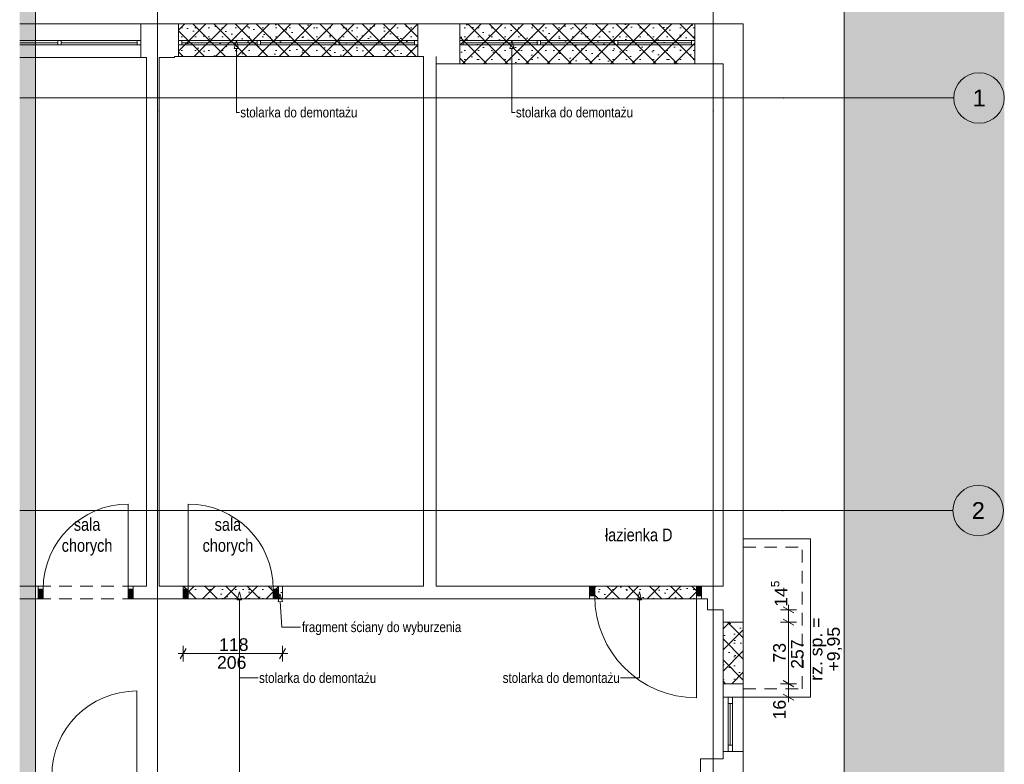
# Paper-space layout 'A-21 ROZBIÓRKI - PIĘTRO 3' of a CAD drawing. Header units: millimetres. Extents: x 0 to 540, y 0 to 297.
# Tile 5 of 7: x 305 to 422, y 109 to 197. Entities that reach past the tile are written whole.
import ezdxf
from ezdxf.xclip import XClip

# ---------------------------------------------------------------- set-up
doc = ezdxf.new("R2010")
doc.units = ezdxf.units.MM
doc.header["$MEASUREMENT"] = 0
doc.header["$XCLIPFRAME"] = 0
for name, pattern in [('ACAD_ISO03W100', [300, 120, -180]), ('DASHDOTX2', [1000, 500, -250, 0, -250]), ('Przer. długie kreski', [2.5, 1.5, -1]), ('PRZERYWANA_DU_A', [550, 350.0000000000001, -199.9999999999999])]:
    doc.linetypes.add(name, pattern=pattern)
for name, color, linetype, lineweight in [('0_Nr_pióra__2', 8, 'Continuous', 13), ('A_wymiary_Nr_pióra__1', 7, 'Continuous', 20), ('A_wymiary_Nr_pióra__2', 8, 'Continuous', 13), ('A_ściany_Nr_pióra__1', 7, 'Continuous', 20), ('Drzwi Archicad_Nr_pióra__1', 7, 'Continuous', 20)]:
    doc.layers.add(name, color=color, linetype=linetype, lineweight=lineweight)
for name, color, linetype, lineweight, true_color in [('A_opis_Nr_pióra__255', 7, 'Continuous', 15, 0x242424), ('A_opis_Nr_pióra__8', 7, 'Continuous', 13, 0x4c4c4c), ('A_osie_Nr_pióra__16', 7, 'Continuous', 5, 0x0f0f0f), ('A_osie_Nr_pióra__76', 7, 'Continuous', 5, 0x2d2d2d), ('A_pomocnicze_Nr_pióra__4', 7, 'Continuous', 18, 0x4b4b4b), ('A_rozbiórki_Nr_pióra__10', 7, 'Continuous', 13, 0x4b4b4b), ('A_ściany_Nr_pióra__10', 7, 'Continuous', 13, 0x4b4b4b), ('A_ściany_Nr_pióra__19', 7, 'Continuous', 5, 0x191919), ('A_ściany_Nr_pióra__20', 252, 'Continuous', 5, 0x696969), ('Okna Archicada_Nr_pióra__19', 7, 'Continuous', 5, 0x191919)]:
    doc.layers.add(name, color=color, linetype=linetype, lineweight=lineweight, true_color=true_color)
for name, color, linetype in [('A_podrys', 7, 'Continuous'), ('A_rozbiórki', 7, 'Continuous'), ('Drzwi Archicad', 7, 'Continuous')]:
    doc.layers.add(name, color=color, linetype=linetype)
doc.styles.add('STYL_AUTOMATYCZNY_1', font='arial.ttf')
doc.styles.add('STYL_AUTOMATYCZNY_2', font='ARIALN.TTF')
doc.styles.add('STYL_AUTOMATYCZNY_4', font='arial.ttf')
pattern_1 = [(45, (-1718.288637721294, -341.8857852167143), (-1.257235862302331, 1.257235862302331), []), (135, (-1718.288637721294, -341.8857852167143), (1.257235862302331, 1.257235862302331), []), (90, (-1719.545873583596, -340.628549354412), (-1.600200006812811, 0), [0, -1.066800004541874, 0, -1.600200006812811]), (155, (-1718.288637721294, -339.3713134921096), (0.6762737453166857, 1.450273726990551), [0, -0.7823200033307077, 0, -1.351280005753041])]

# ---------------------------------------------------------------- blocks, each defined once
blk = doc.blocks.new('Rysunek_2_2', base_point=(-1718.288637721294, -341.8857852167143))
at = {"linetype": 'Continuous', "lineweight": 0, "true_color": 0x484848}
h = blk.add_hatch(color=251, dxfattribs=at)
h.paths.add_polyline_path([(421.5764751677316, 245.9990485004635), (304.6384733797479, 245.9990485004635), (304.6384733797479, 37.18904788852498), (421.5764751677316, 37.18904788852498)])
h.paths.add_polyline_path([(306.5112632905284, 42.18905180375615), (306.5112632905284, 200.999048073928), (402.5764707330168, 200.999048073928), (402.5764707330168, 42.18905180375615)], flags=0)
at = {"layer": 'A_rozbiórki', "linetype": 'Continuous', "lineweight": 0, "true_color": 0x4b4b4b}
h = blk.add_hatch(dxfattribs=at)
h.set_pattern_fill('facing_tile_0002', color=251, style=0, pattern_type=2)
h.set_pattern_definition(pattern_1)
h.paths.add_polyline_path([(323.508471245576, 196.9990488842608), (323.508471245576, 193.0990488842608), (351.9284712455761, 193.0990488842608), (351.9284712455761, 196.9990488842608)])
h = blk.add_hatch(dxfattribs=at)
h.set_pattern_fill('facing_tile_0002', color=251, style=0, pattern_type=2)
h.set_pattern_definition(pattern_1)
h.paths.add_polyline_path([(356.9264712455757, 196.9990488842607), (356.9264712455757, 192.2490488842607), (384.826471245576, 192.2490488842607), (384.826471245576, 196.9990488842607)])
h = blk.add_hatch(dxfattribs=at)
h.set_pattern_fill('facing_tile_0002', color=251, style=0, pattern_type=2)
h.set_pattern_definition(pattern_1)
h.paths.add_polyline_path([(335.8564712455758, 130.1990488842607), (324.0564712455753, 130.1990488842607), (324.0564712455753, 128.6990488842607), (335.8564712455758, 128.6990488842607)])
h = blk.add_hatch(dxfattribs=at)
h.set_pattern_fill('facing_tile_0002', color=251, style=0, pattern_type=2)
h.set_pattern_definition(pattern_1)
h.paths.add_polyline_path([(385.6264712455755, 130.1990488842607), (372.3264712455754, 130.1990488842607), (372.3264712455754, 128.6990488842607), (385.6264712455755, 128.6990488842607)])
h = blk.add_hatch(dxfattribs=at)
h.set_pattern_fill('facing_tile_0002', color=251, style=0, pattern_type=2)
h.set_pattern_definition(pattern_1)
h.paths.add_polyline_path([(390.5764712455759, 125.9290481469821), (388.1764712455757, 125.9290481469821), (388.1764712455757, 118.6290481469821), (390.5764712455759, 118.6290481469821)])
at = {"layer": 'Drzwi Archicad', "linetype": 'Continuous', "lineweight": 0, "true_color": 0xfdfdfd}
for points in [[(306.830661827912, 128.6990488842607), (307.4306618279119, 128.6990488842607), (307.4306618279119, 129.8490488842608), (306.830661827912, 129.8490488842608)], [(318.1306618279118, 129.8490488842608), (317.5306618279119, 129.8490488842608), (317.5306618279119, 128.6990488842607), (318.1306618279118, 128.6990488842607)], [(324.0564712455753, 129.8490488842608), (324.0564712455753, 128.6990488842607), (324.6564712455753, 128.6990488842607), (324.6564712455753, 129.8490488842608)], [(335.3564712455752, 128.6990488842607), (335.3564712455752, 129.8490488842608), (334.7564712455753, 129.8490488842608), (334.7564712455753, 128.6990488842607)], [(372.3264712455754, 130.1990488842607), (372.3264712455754, 129.0490488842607), (372.9264712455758, 129.0490488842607), (372.9264712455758, 130.1990488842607)], [(385.6264712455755, 129.0490488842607), (385.6264712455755, 130.1990488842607), (385.0264712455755, 130.1990488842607), (385.0264712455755, 129.0490488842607)]]:
    blk.add_hatch(color=7, dxfattribs=at).paths.add_polyline_path(points)
at = {"layer": '0_Nr_pióra__2', "color": 8, "linetype": 'PRZERYWANA_DU_A', "lineweight": 13, "flags": 128}
blk.add_lwpolyline([(402.5764712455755, 42.18904888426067), (402.5764712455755, 200.9990488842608), (306.5112610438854, 200.9990488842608), (306.5112610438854, 42.18904888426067)], close=True, dxfattribs=at)
at = {"layer": 'A_opis_Nr_pióra__255', "color": 250, "linetype": 'Continuous', "lineweight": 15, "true_color": 0x242424}
for p, q in [((330.3694261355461, 194.9990496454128), (330.1194252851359, 194.0660371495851)), ((330.3694261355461, 194.9990496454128), (330.6194269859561, 194.0660371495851)), ((363.1067772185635, 194.9990496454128), (362.8567763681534, 194.0660371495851)), ((363.1067772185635, 194.9990496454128), (363.3567749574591, 194.0660371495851)), ((330.6194269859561, 194.0660371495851), (330.1194252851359, 194.0660371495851)), ((330.3694261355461, 194.0660371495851), (330.3694261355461, 186.4747664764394)), ((363.3567749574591, 194.0660371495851), (362.8567763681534, 194.0660371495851)), ((363.1067772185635, 194.0660371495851), (363.1067772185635, 186.4747664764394)), ((330.3694261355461, 186.4747664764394), (330.7366812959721, 186.4747664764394)), ((363.1067772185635, 186.4747664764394), (363.4740323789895, 186.4747664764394)), ((330.7318148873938, 129.5383337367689), (330.4818171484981, 128.6053212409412)), ((330.7318148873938, 129.5383337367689), (330.9818157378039, 128.6053212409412)), ((335.5335226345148, 129.3009469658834), (335.3356334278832, 128.3555070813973)), ((335.5335226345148, 129.3009469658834), (335.8348665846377, 128.3832306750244)), ((378.2467872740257, 129.5383337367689), (377.9967864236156, 128.6053212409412)), ((378.2467872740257, 129.5383337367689), (378.4967881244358, 128.6053212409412)), ((330.9818157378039, 128.6053212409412), (330.4818171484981, 128.6053212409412)), ((330.7318148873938, 128.6053212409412), (330.7318148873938, 119.3135892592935)), ((335.8348665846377, 128.3832306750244), (335.3356334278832, 128.3555070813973)), ((335.5852515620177, 128.3693688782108), (335.7536156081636, 125.3371793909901)), ((378.4967881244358, 128.6053212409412), (377.9967864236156, 128.6053212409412)), ((378.2467872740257, 128.6053212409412), (378.2467872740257, 119.3135892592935)), ((335.7536156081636, 125.3371793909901), (337.9942327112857, 125.3371793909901)), ((330.7318148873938, 119.3135892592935), (332.9724319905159, 119.3135892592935)), ((330.7318148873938, 103.9511619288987), (330.7318148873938, 119.3135892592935)), ((330.7318148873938, 119.3135892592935), (332.9724319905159, 119.3135892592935)), ((378.2467872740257, 119.3135892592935), (376.0061701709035, 119.3135892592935))]:
    blk.add_line(p, q, dxfattribs=at)
at = {"layer": 'A_osie_Nr_pióra__16', "color": 250, "linetype": 'DASHDOTX2', "lineweight": 5, "true_color": 0x0f0f0f}
for p, q in [((321.0084712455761, 186.6470252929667), (321.0084722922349, 206.8981062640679)), ((387.0084712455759, 186.6470252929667), (387.0084727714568, 206.8981062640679)), ((395.325392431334, 188.1890502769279), (304.6384691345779, 188.1890502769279)), ((395.3253907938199, 188.1890488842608), (415.5764722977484, 188.1890491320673)), ((321.0084701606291, 186.6470234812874), (321.0084701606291, 37.18904952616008)), ((387.0084698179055, 186.6470234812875), (387.0084698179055, 37.18904952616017)), ((395.2241817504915, 139.1890476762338), (304.6384691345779, 139.1890476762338)), ((395.2241835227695, 139.1890488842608), (415.4752640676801, 139.1890473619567))]:
    blk.add_line(p, q, dxfattribs=at)
for p in [(395.3253907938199, 188.1890488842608), (395.3253907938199, 188.1890488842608), (321.0084712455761, 186.6470252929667), (321.0084712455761, 186.6470252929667), (387.0084712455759, 186.6470252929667), (387.0084712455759, 186.6470252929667), (395.2241835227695, 139.1890488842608), (395.2241835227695, 139.1890488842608)]:
    blk.add_point(p, dxfattribs=at)
at = {"layer": 'A_osie_Nr_pióra__76', "color": 250, "linetype": 'Continuous', "lineweight": 5, "true_color": 0x2d2d2d}
for centre in [(418.5764712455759, 188.1890488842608), (418.4752639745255, 139.1890488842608)]:
    blk.add_circle(centre, 3, dxfattribs=at)
at = {"layer": 'A_rozbiórki_Nr_pióra__10', "color": 251, "linetype": 'ACAD_ISO03W100', "lineweight": 13, "true_color": 0x4b4b4b, "flags": 128}
for points in [[(323.508471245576, 196.9990488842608), (351.9284712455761, 196.9990488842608), (351.9284712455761, 193.0990488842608), (323.508471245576, 193.0990488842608)], [(356.9264712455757, 196.9990488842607), (384.826471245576, 196.9990488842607), (384.826471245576, 192.2490488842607), (356.9264712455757, 192.2490488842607)], [(335.8564712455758, 130.1990488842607), (324.0564712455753, 130.1990488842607), (324.0564712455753, 128.6990488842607), (335.8564712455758, 128.6990488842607)], [(385.6264712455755, 130.1990488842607), (372.3264712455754, 130.1990488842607), (372.3264712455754, 128.6990488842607), (385.6264712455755, 128.6990488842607)], [(390.5764712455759, 125.9290481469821), (388.1764712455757, 125.9290481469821), (388.1764712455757, 118.6290481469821), (390.5764712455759, 118.6290481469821)]]:
    blk.add_lwpolyline(points, close=True, dxfattribs=at)
at = {"layer": 'A_wymiary_Nr_pióra__1', "color": 7, "linetype": 'Continuous', "lineweight": 20}
for p, q in [((396.5678416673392, 127.0382038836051), (395.3178436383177, 127.7598916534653)), ((395.3178436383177, 126.2898908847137), (396.5678416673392, 125.5682031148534)), ((324.4173137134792, 122.8240496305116), (323.6956259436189, 121.5740484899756)), ((335.4956275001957, 121.5740484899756), (336.217315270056, 122.8240496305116)), ((395.3178436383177, 118.9898921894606), (396.5678416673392, 118.2682044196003)), ((395.3178436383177, 117.3898923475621), (396.5678416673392, 116.6682045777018))]:
    blk.add_line(p, q, dxfattribs=at)
at = {"layer": 'A_wymiary_Nr_pióra__2', "color": 8, "linetype": 'Continuous', "lineweight": 13}
for p, q in [((395.9428442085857, 127.3990493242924), (395.9428442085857, 128.0103001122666)), ((396.8803435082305, 127.3990493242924), (395.0053417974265, 127.3990493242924)), ((395.9428442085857, 125.9290485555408), (395.9428442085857, 127.3990493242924)), ((396.8803435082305, 125.9290485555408), (395.0053417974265, 125.9290485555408)), ((395.9428442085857, 118.6290467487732), (395.9428442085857, 125.9290485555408)), ((324.0564713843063, 121.2615497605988), (324.0564713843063, 123.1365483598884)), ((335.8564698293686, 121.2615497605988), (335.8564698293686, 123.1365483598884)), ((323.4452205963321, 122.1990490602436), (324.0564713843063, 122.1990490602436)), ((324.0564713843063, 122.1990490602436), (335.8564698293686, 122.1990490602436)), ((335.8564698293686, 122.1990490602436), (336.4677206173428, 122.1990490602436)), ((396.8803435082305, 118.6290467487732), (395.0053417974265, 118.6290467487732)), ((395.9428442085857, 117.0290500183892), (395.9428442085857, 118.6290467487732)), ((396.8803435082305, 117.0290500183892), (395.0053417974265, 117.0290500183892)), ((395.9428442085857, 116.417799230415), (395.9428442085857, 117.0290500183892))]:
    blk.add_line(p, q, dxfattribs=at)
at = {"layer": 'A_ściany_Nr_pióra__1', "color": 7, "linetype": 'Continuous', "lineweight": 20}
for p, q in [((319.0084717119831, 192.999049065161), (319.0084717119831, 196.9990502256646)), ((323.5084714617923, 193.099050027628), (323.5084714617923, 196.9990502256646)), ((351.9284718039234, 193.099050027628), (351.9284718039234, 196.9990502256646)), ((356.9264725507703, 192.2490496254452), (356.9264725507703, 196.9990502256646)), ((384.8264703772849, 192.2490496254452), (384.8264703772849, 196.9990502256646)), ((306.8306607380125, 130.1990482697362), (306.4606612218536, 130.1990482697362)), ((306.8306607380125, 129.8490495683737), (306.8306607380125, 130.1990482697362)), ((306.8306607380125, 128.6990493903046), (306.8306607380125, 129.8490495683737)), ((318.1306605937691, 130.1990482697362), (318.5006632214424, 130.1990482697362)), ((318.1306605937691, 129.8490495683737), (318.1306605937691, 130.1990482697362)), ((318.1306605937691, 128.6990493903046), (318.1306605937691, 129.8490495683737)), ((324.0564713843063, 130.1990482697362), (323.6864718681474, 130.1990482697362)), ((324.0564713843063, 129.8490495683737), (324.0564713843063, 130.1990482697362)), ((324.0564713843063, 128.6990493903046), (324.0564713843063, 129.8490495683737)), ((335.3564712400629, 130.1990482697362), (335.7264707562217, 130.1990482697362)), ((335.3564712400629, 129.8490495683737), (335.3564712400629, 130.1990482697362)), ((335.3564712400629, 128.6990493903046), (335.3564712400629, 129.8490495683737)), ((372.3264714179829, 130.1990482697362), (371.8564709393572, 130.1990482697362)), ((372.3264714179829, 130.1990482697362), (372.3264714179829, 129.0490480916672)), ((385.6264718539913, 130.1990482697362), (386.0964723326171, 130.1990482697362)), ((385.6264718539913, 130.1990482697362), (385.6264718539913, 129.0490480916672)), ((306.8306607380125, 128.6990493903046), (306.3606633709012, 128.6990493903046)), ((318.1306605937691, 128.6990493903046), (318.6006610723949, 128.6990493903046)), ((324.0564713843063, 128.6990493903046), (323.5864709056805, 128.6990493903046)), ((335.3564712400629, 128.6990493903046), (335.8264717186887, 128.6990493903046)), ((372.3264714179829, 128.6990493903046), (371.9564719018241, 128.6990493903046)), ((372.3264714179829, 129.0490480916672), (372.3264714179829, 128.6990493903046)), ((385.6264718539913, 129.0490480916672), (385.6264718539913, 128.6990493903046)), ((385.6264718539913, 128.6990493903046), (385.9964713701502, 128.6990493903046)), ((389.4764700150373, 125.9290485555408), (388.1764699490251, 125.9290485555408)), ((389.4764700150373, 125.9290485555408), (390.57647126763, 125.9290485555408)), ((389.4764700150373, 118.6290467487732), (388.1764699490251, 118.6290467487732)), ((389.4764700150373, 118.6290467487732), (390.57647126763, 118.6290467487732)), ((390.57647126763, 117.0290500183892), (388.1764699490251, 117.0290500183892)), ((390.57647126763, 110.5690482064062), (388.1764699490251, 110.5690482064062))]:
    blk.add_line(p, q, dxfattribs=at)
at = {"layer": 'A_ściany_Nr_pióra__1', "color": 7, "linetype": 'Continuous', "lineweight": 20, "flags": 128}
for points in [[(323.0084712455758, 196.9990488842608), (319.0084712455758, 196.9990488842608)], [(323.508471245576, 196.9990488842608), (323.0084712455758, 196.9990488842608)], [(354.1084712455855, 196.9990488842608), (351.9284712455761, 196.9990488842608)], [(356.9264712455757, 196.9990488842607), (354.1084712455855, 196.9990488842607)], [(390.5764712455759, 196.9990488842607), (384.826471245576, 196.9990488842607)], [(390.5764712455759, 130.1990488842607), (390.5764712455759, 196.9990488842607)], [(319.0084712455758, 192.9990488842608), (319.7084712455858, 192.9990488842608)], [(319.7084712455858, 192.9990488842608), (319.7084712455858, 130.1990488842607)], [(321.2084712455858, 192.9990488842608), (323.0084712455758, 192.9990488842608)], [(321.2084712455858, 130.1990488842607), (321.2084712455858, 192.9990488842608)], [(323.0084712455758, 192.9990488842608), (323.0084712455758, 193.0990488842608)], [(323.0084712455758, 193.0990488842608), (323.508471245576, 193.0990488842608)], [(351.9284712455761, 193.0990488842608), (352.6084712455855, 193.0990488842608)], [(352.6084712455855, 193.0990488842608), (352.6084712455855, 130.1990488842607)], [(354.1084712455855, 193.0990488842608), (354.1084712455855, 192.2490488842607)], [(354.1084712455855, 130.1990488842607), (354.1084712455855, 193.0990488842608)], [(354.1084712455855, 192.2490488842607), (356.9264712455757, 192.2490488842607)], [(384.826471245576, 192.2490488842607), (388.1764712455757, 192.2490488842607)], [(388.1764712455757, 192.2490488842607), (388.1764712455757, 130.1990488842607)], [(306.830661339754, 130.1990488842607), (304.6384712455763, 130.1990488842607)], [(319.7084712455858, 130.1990488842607), (318.1306622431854, 130.1990488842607)], [(324.0564710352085, 130.1990488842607), (321.2084712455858, 130.1990488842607)], [(352.6084712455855, 130.1990488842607), (335.3564706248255, 130.1990488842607)], [(372.3264706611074, 130.1990488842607), (354.1084712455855, 130.1990488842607)], [(386.3264712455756, 130.1990488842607), (385.6264710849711, 130.1990488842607)], [(388.1764712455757, 130.1990488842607), (386.3264712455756, 130.1990488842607)], [(390.5764712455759, 127.3990488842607), (390.5764712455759, 130.1990488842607)], [(304.6384712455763, 128.6990488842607), (306.830661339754, 128.6990488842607)], [(318.1306622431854, 128.6990488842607), (324.0564710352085, 128.6990488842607)], [(335.3564706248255, 128.6990488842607), (372.3264706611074, 128.6990488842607)], [(385.6264710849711, 128.6990488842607), (386.3264712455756, 128.6990488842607)], [(386.3264712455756, 128.6990488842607), (386.3264712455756, 127.3990488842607)], [(386.3264712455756, 127.3990488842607), (388.1764712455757, 127.3990488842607)], [(388.1764712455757, 127.3990488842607), (388.1764712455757, 125.9290480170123)], [(390.5764712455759, 125.9290480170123), (390.5764712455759, 127.3990488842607)], [(388.1764712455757, 118.6290481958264), (388.1764712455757, 117.0290488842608)], [(390.5764712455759, 117.0290488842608), (390.5764712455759, 118.6290481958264)], [(388.1764712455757, 110.5690488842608), (388.1764712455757, 109.6990488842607)], [(390.5764712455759, 109.6990488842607), (390.5764712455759, 110.5690488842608)], [(385.4764712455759, 109.6990488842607), (385.4764712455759, 107.5790488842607)], [(388.1764712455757, 109.6990488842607), (385.4764712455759, 109.6990488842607)], [(390.5764712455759, 101.8790488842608), (390.5764712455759, 109.6990488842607)]]:
    blk.add_lwpolyline(points, dxfattribs=at)
at = {"layer": 'A_ściany_Nr_pióra__10', "color": 251, "linetype": 'Continuous', "lineweight": 13, "true_color": 0x4b4b4b}
for p, q in [((390.57647126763, 135.8290473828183), (398.5764704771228, 135.8290473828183)), ((398.5764704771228, 117.0290500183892), (398.5764704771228, 135.8290473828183)), ((390.57647126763, 117.0290500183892), (398.5764704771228, 117.0290500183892))]:
    blk.add_line(p, q, dxfattribs=at)
at = {"layer": 'A_ściany_Nr_pióra__10', "color": 251, "linetype": 'Przer. długie kreski', "lineweight": 13, "true_color": 0x4b4b4b}
for p, q in [((390.57647126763, 134.8290502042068), (397.5764701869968, 134.8290502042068)), ((397.5764701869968, 118.0290503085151), (397.5764701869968, 134.8290502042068)), ((390.57647126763, 118.0290503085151), (397.5764701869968, 118.0290503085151))]:
    blk.add_line(p, q, dxfattribs=at)
at = {"layer": 'A_ściany_Nr_pióra__19', "color": 250, "linetype": 'Continuous', "lineweight": 5, "true_color": 0x191919}
for p, q in [((319.0084721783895, 196.9990502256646), (304.6384717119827, 196.9990502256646)), ((351.9284718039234, 196.9990502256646), (323.5084714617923, 196.9990502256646)), ((384.8264703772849, 196.9990502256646), (356.9264725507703, 196.9990502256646)), ((304.6384717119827, 192.999049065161), (319.0084721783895, 192.999049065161)), ((323.5084714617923, 193.099050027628), (351.9284718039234, 193.099050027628)), ((356.9264725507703, 192.2490496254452), (384.8264703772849, 192.2490496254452)), ((388.1764699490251, 117.0290500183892), (388.1764699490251, 110.5690482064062)), ((390.57647126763, 110.5690482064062), (390.57647126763, 117.0290500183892))]:
    blk.add_line(p, q, dxfattribs=at)
at = {"layer": 'A_ściany_Nr_pióra__20', "color": 251, "linetype": 'Przer. długie kreski', "lineweight": 5, "true_color": 0x696969}
for p, q in [((306.8306607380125, 130.1990482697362), (318.1306605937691, 130.1990482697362)), ((324.0564713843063, 130.1990482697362), (335.3564712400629, 130.1990482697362)), ((372.3264714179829, 130.1990482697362), (385.6264718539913, 130.1990482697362)), ((306.8306607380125, 128.6990493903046), (318.1306605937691, 128.6990493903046)), ((324.0564713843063, 128.6990493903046), (335.3564712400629, 128.6990493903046)), ((372.3264714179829, 128.6990493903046), (385.6264718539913, 128.6990493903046))]:
    blk.add_line(p, q, dxfattribs=at)
at = {"layer": 'Drzwi Archicad_Nr_pióra__1', "color": 7, "linetype": 'Continuous', "lineweight": 20}
for p, q in [((317.5306610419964, 129.8490495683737), (317.5306610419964, 139.949050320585)), ((324.6564709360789, 129.8490495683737), (324.6564709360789, 139.949050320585)), ((306.8306607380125, 130.1990482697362), (306.4606612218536, 130.1990482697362)), ((306.8306607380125, 130.1990482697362), (306.4606612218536, 130.1990482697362)), ((306.8306607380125, 129.8490495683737), (306.8306607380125, 130.1990482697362)), ((306.8306607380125, 129.8490495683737), (306.8306607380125, 130.1990482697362)), ((307.4306602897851, 129.8490495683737), (306.8306607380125, 129.8490495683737)), ((306.8306607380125, 129.8490495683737), (306.8306607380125, 128.6990493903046)), ((306.8306607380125, 128.6990493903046), (306.8306607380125, 129.8490495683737)), ((306.8306607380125, 128.6990493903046), (306.8306607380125, 129.8490495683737)), ((307.4306602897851, 128.6990493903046), (307.4306602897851, 129.8490495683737)), ((318.1306605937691, 129.8490495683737), (317.5306610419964, 129.8490495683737)), ((317.5306610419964, 129.8490495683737), (317.5306610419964, 128.6990493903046)), ((318.1306605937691, 129.8490495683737), (318.1306605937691, 130.1990482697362)), ((318.1306605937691, 129.8490495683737), (318.1306605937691, 130.1990482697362)), ((318.1306605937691, 130.1990482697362), (318.5006632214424, 130.1990482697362)), ((318.1306605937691, 130.1990482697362), (318.5006632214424, 130.1990482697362)), ((318.1306605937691, 128.6990493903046), (318.1306605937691, 129.8490495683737)), ((318.1306605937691, 128.6990493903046), (318.1306605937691, 129.8490495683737)), ((318.1306605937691, 128.6990493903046), (318.1306605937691, 129.8490495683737)), ((324.0564713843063, 130.1990482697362), (323.6864718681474, 130.1990482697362)), ((324.0564713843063, 130.1990482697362), (323.6864718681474, 130.1990482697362)), ((324.0564713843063, 129.8490495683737), (324.0564713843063, 130.1990482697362)), ((324.0564713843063, 129.8490495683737), (324.0564713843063, 130.1990482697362)), ((324.0564713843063, 129.8490495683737), (324.6564709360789, 129.8490495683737)), ((324.0564713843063, 128.6990493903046), (324.0564713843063, 129.8490495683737)), ((324.0564713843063, 128.6990493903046), (324.0564713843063, 129.8490495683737)), ((324.0564713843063, 128.6990493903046), (324.0564713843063, 129.8490495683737)), ((324.6564709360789, 129.8490495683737), (324.6564709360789, 128.6990493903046)), ((334.7564716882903, 128.6990493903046), (334.7564716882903, 129.8490495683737)), ((334.7564716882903, 129.8490495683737), (335.3564712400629, 129.8490495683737)), ((335.3564712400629, 129.8490495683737), (335.3564712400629, 130.1990482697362)), ((335.3564712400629, 129.8490495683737), (335.3564712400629, 130.1990482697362)), ((335.3564712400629, 130.1990482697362), (335.7264707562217, 130.1990482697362)), ((335.3564712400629, 130.1990482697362), (335.7264707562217, 130.1990482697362)), ((335.3564712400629, 129.8490495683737), (335.3564712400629, 128.6990493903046)), ((335.3564712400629, 128.6990493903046), (335.3564712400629, 129.8490495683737)), ((335.3564712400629, 128.6990493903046), (335.3564712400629, 129.8490495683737)), ((372.3264714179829, 130.1990482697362), (371.8564709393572, 130.1990482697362)), ((372.3264714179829, 130.1990482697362), (371.8564709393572, 130.1990482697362)), ((372.3264714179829, 130.1990482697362), (372.9264709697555, 130.1990482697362)), ((372.3264714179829, 129.0490480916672), (372.3264714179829, 130.1990482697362)), ((372.3264714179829, 130.1990482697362), (372.3264714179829, 129.0490480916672)), ((372.3264714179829, 130.1990482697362), (372.3264714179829, 129.0490480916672)), ((372.9264709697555, 130.1990482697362), (372.9264709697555, 129.0490480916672)), ((385.0264723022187, 129.0490480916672), (385.0264723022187, 130.1990482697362)), ((385.0264723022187, 130.1990482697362), (385.6264718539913, 130.1990482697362)), ((385.6264718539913, 130.1990482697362), (385.6264718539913, 129.0490480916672)), ((385.6264718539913, 130.1990482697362), (385.6264718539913, 129.0490480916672)), ((385.6264718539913, 130.1990482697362), (385.6264718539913, 129.0490480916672)), ((385.6264718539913, 130.1990482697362), (386.0964723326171, 130.1990482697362)), ((385.6264718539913, 130.1990482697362), (386.0964723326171, 130.1990482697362)), ((306.8306607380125, 128.6990493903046), (306.3606633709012, 128.6990493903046)), ((306.8306607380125, 128.6990493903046), (306.3606633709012, 128.6990493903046)), ((306.8306607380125, 128.6990493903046), (307.4306602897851, 128.6990493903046)), ((317.5306610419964, 128.6990493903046), (318.1306605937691, 128.6990493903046)), ((318.1306605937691, 128.6990493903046), (318.6006610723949, 128.6990493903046)), ((318.1306605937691, 128.6990493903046), (318.6006610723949, 128.6990493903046)), ((324.0564713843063, 128.6990493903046), (323.5864709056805, 128.6990493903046)), ((324.0564713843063, 128.6990493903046), (323.5864709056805, 128.6990493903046)), ((324.6564709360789, 128.6990493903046), (324.0564713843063, 128.6990493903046)), ((335.3564712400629, 128.6990493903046), (334.7564716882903, 128.6990493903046)), ((335.3564712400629, 128.6990493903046), (335.8264717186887, 128.6990493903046)), ((335.3564712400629, 128.6990493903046), (335.8264717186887, 128.6990493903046)), ((372.3264714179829, 128.6990493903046), (371.9564719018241, 128.6990493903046)), ((372.3264714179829, 128.6990493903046), (371.9564719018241, 128.6990493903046)), ((372.9264709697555, 129.0490480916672), (372.3264714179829, 129.0490480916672)), ((372.3264714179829, 129.0490480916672), (372.3264714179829, 128.6990493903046)), ((372.3264714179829, 129.0490480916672), (372.3264714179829, 128.6990493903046)), ((385.6264718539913, 129.0490480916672), (385.0264723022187, 129.0490480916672)), ((385.0264723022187, 129.0490480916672), (385.0264723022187, 116.9490498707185)), ((385.6264718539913, 129.0490480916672), (385.6264718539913, 128.6990493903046)), ((385.6264718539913, 129.0490480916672), (385.6264718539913, 128.6990493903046)), ((385.6264718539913, 128.6990493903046), (385.9964713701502, 128.6990493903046)), ((385.6264718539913, 128.6990493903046), (385.9964713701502, 128.6990493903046)), ((318.5364705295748, 107.6615371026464), (318.5364705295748, 117.7615347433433))]:
    blk.add_line(p, q, dxfattribs=at)
for centre, radius, start, end in [((317.5306618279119, 129.8490488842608), 10.09999999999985, 90, 180), ((324.6564712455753, 129.8490488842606), 10.09999999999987, 0, 90), ((385.0264712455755, 129.0490488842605), 12.0999999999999, 180, 270), ((318.5364713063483, 107.6615357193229), 10.09999999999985, 90, 180)]:
    blk.add_arc(centre, radius, start, end, dxfattribs=at)
at = {"layer": 'Okna Archicada_Nr_pióra__19', "color": 250, "linetype": 'Continuous', "lineweight": 5, "true_color": 0x191919}
for p, q in [((309.1618039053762, 194.7490487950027), (304.6384709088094, 194.7490487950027)), ((304.6384717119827, 194.9990496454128), (319.0084721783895, 194.9990496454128)), ((319.0084721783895, 194.4990479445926), (304.6384717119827, 194.4990479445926)), ((309.1618042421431, 194.9990496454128), (309.1618042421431, 194.4990479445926)), ((309.5618049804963, 194.9990496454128), (309.5618049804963, 194.4990479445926)), ((318.6084709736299, 194.7490487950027), (309.5618049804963, 194.7490487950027)), ((318.6084709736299, 194.9990496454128), (318.6084709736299, 194.4990479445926)), ((319.0084721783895, 194.9990496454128), (319.0084717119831, 194.4990479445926)), ((323.5084714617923, 194.4990479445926), (323.5084714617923, 194.9990496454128)), ((323.5084714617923, 194.9990496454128), (351.9284718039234, 194.9990496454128)), ((351.9284718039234, 194.4990479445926), (323.5084714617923, 194.4990479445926)), ((323.9084722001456, 194.9990496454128), (323.9084722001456, 194.4990479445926)), ((332.8484723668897, 194.7490487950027), (323.9084722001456, 194.7490487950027)), ((332.8484723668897, 194.9990496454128), (332.8484723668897, 194.4990479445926)), ((333.2484699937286, 194.9990496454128), (333.2484699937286, 194.4990479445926)), ((342.1884701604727, 194.7490487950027), (333.2484699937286, 194.7490487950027)), ((342.1884701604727, 194.9990496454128), (342.1884701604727, 194.4990479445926)), ((342.588470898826, 194.9990496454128), (342.588470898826, 194.4990479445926)), ((351.5284710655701, 194.7490487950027), (342.588470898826, 194.7490487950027)), ((351.5284710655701, 194.9990496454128), (351.5284710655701, 194.4990479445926)), ((351.9284718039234, 194.9990496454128), (351.9284718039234, 194.4990479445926)), ((356.9264725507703, 194.4990479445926), (356.9264725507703, 194.9990496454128)), ((356.9264725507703, 194.9990496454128), (384.8264703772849, 194.9990496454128)), ((384.8264703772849, 194.4990479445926), (356.9264725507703, 194.4990479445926)), ((357.3264701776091, 194.9990496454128), (357.3264701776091, 194.4990479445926)), ((366.0931372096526, 194.7490487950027), (357.3264701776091, 194.7490487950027)), ((366.0931372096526, 194.9990496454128), (366.0931372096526, 194.4990479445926)), ((366.4931379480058, 194.9990496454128), (366.4931379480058, 194.4990479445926)), ((375.2598049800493, 194.7490487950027), (366.4931379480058, 194.7490487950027)), ((375.2598049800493, 194.9990496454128), (375.2598049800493, 194.4990479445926)), ((375.6598057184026, 194.9990496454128), (375.6598057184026, 194.4990479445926)), ((384.4264727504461, 194.7490487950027), (375.6598057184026, 194.7490487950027)), ((384.4264727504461, 194.9990496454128), (384.4264727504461, 194.4990479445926)), ((384.8264703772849, 194.9990496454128), (384.8264703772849, 194.4990479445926)), ((389.4764700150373, 125.9290485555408), (388.1764699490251, 125.9290485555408)), ((388.1764699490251, 125.9290485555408), (388.1764699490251, 118.6290467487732)), ((389.4764700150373, 125.9290485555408), (390.57647126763, 125.9290485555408)), ((390.57647126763, 125.9290485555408), (390.57647126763, 118.6290467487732)), ((389.4764700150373, 118.6290467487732), (388.1764699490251, 118.6290467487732)), ((389.4764700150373, 118.6290467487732), (390.57647126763, 118.6290467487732)), ((388.7764726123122, 110.5690482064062), (388.7764726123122, 117.0290500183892)), ((388.7764726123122, 117.0290500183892), (389.2764712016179, 117.0290500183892)), ((389.2764712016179, 117.0290500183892), (389.2764712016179, 110.5690482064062)), ((388.7764726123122, 116.2790474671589), (389.2764712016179, 116.2790474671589)), ((389.0264703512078, 111.319047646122), (389.0264703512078, 116.2790474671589)), ((388.7764726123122, 111.319047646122), (389.2764712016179, 111.319047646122)), ((389.2764712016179, 110.5690482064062), (388.7764726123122, 110.5690482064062))]:
    blk.add_line(p, q, dxfattribs=at)
at = {"layer": 'A_opis_Nr_pióra__8', "color": 251, "linetype": 'Continuous', "lineweight": 13, "true_color": 0x4c4c4c, "char_height": 1.2, "style": 'STYL_AUTOMATYCZNY_2'}
for s, insert, attachment_point in [('\\A1;{\\pqr;\\fArial Narrow|b0|i0|c238|p0;\\W1.000000;stolarka do demontażu}', (344.7414815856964, 186.4711879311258), 6), ('\\A1;{\\pqr;\\fArial Narrow|b0|i0|c238|p0;\\W1.000000;stolarka do demontażu}', (377.4788311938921, 186.4711879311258), 6), ('\\A1;{\\pqr;\\fArial Narrow|b0|i0|c238|p0;\\W1.000000;fragment ściany do wyburzenia}', (357.0926338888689, 125.1756016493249), 6), ('\\A1;{\\pqr;\\fArial Narrow|b0|i0|c238|p0;\\W1.000000;stolarka do demontażu}', (346.9772328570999, 119.3100083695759), 6), ('\\A1;{\\pqr;\\fArial Narrow|b0|i0|c238|p0;\\W1.000000;stolarka do demontażu}', (346.9772328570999, 119.3100083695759), 6), ('\\A1;{\\pql;\\fArial Narrow|b0|i0|c238|p0;\\W1.000000;stolarka do demontażu}', (362.0013700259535, 119.3100083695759), 4)]:
    blk.add_mtext(s, dxfattribs=dict(at, insert=insert, attachment_point=attachment_point))
at = {"layer": 'A_osie_Nr_pióra__76', "color": 250, "linetype": 'Continuous', "lineweight": 5, "true_color": 0x2d2d2d, "char_height": 2, "attachment_point": 1, "style": 'STYL_AUTOMATYCZNY_1'}
for s, insert in [('\\A1;{\\pql;\\pt0;\\fArial|b0|i0|c238|p0;\\W1.000000;1}', (417.8137462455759, 189.1890489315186)), ('\\A1;{\\pql;\\pt0;\\fArial|b0|i0|c238|p0;\\W1.000000;2}', (417.7125389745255, 140.1890489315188))]:
    blk.add_mtext(s, dxfattribs=dict(at, insert=insert))
at = {"layer": 'A_pomocnicze_Nr_pióra__4', "color": 251, "linetype": 'Continuous', "lineweight": 18, "true_color": 0x4b4b4b, "char_height": 1.5, "attachment_point": 5, "style": 'STYL_AUTOMATYCZNY_2'}
for s, insert, width, line_spacing_factor in [('\\A1;{\\pqc;\\fArial Narrow|b0|i0|c238|p0;\\W1.000000;sala chorych}', (312.6411595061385, 136.064957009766), 7.733279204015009, 0.996836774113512), ('\\A1;{\\pqc;\\fArial Narrow|b0|i0|c238|p0;\\W1.000000;sala chorych}', (329.3691352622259, 136.064957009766), 7.733279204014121, 0.996836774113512), ('\\A1;{\\pqc;\\fArial Narrow|b0|i0|c238|p0;\\W1.000000;łazienka D}', (378.1592859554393, 136.2877761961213), 7.733279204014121, 0.99454257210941)]:
    blk.add_mtext(s, dxfattribs=dict(at, insert=insert, width=width, line_spacing_factor=line_spacing_factor))
at = {"layer": 'A_wymiary_Nr_pióra__1', "color": 7, "linetype": 'Continuous', "lineweight": 20, "char_height": 1.5, "rotation": 90}
for s, insert, attachment_point, style in [('\\A1;{\\pql;\\fArial|b0|i0|c238|p0;\\W1.000000;14\\fArial|b0|i0|c238|p0;\\W1.000000;\\A1{\\H.66x;\\S5^  ;}}', (396.2419996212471, 127.7602989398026), 7, 'STYL_AUTOMATYCZNY_1'), ('\\A1;{\\pqc;\\fArial|b0|i0|c238|p0;\\W1.000000;257}', (396.2421969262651, 122.1359385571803), 2, 'STYL_AUTOMATYCZNY_4')]:
    blk.add_mtext(s, dxfattribs=dict(at, insert=insert, attachment_point=attachment_point, style=style))
at = {"layer": 'A_wymiary_Nr_pióra__1', "color": 7, "linetype": 'Continuous', "lineweight": 20, "insert": (398.4751615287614, 122.7288355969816), "char_height": 1.5, "width": 7.960972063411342, "attachment_point": 2, "rotation": 90, "line_spacing_factor": 0.8251829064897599, "style": 'STYL_AUTOMATYCZNY_4'}
blk.add_mtext('\\A1;{\\pqc;\\fArial|b0|i0|c238|p0;\\W1.000000;rz. sp. = +9,95}', dxfattribs=at)
at = {"layer": 'A_wymiary_Nr_pióra__1', "color": 7, "linetype": 'Continuous', "lineweight": 20, "insert": (328.3166787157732, 122.4990488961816), "char_height": 1.5, "width": 3.279585, "attachment_point": 7, "style": 'STYL_AUTOMATYCZNY_4'}
blk.add_mtext('\\A1;{\\pql;\\fArial|b0|i0|c238|p0;\\W1.000000;118}', dxfattribs=at)
at = {"layer": 'A_wymiary_Nr_pióra__1', "color": 7, "linetype": 'Continuous', "lineweight": 20, "char_height": 1.5, "width": 2.288175, "attachment_point": 7, "rotation": 90, "style": 'STYL_AUTOMATYCZNY_4'}
for s, insert in [('\\A1;{\\pql;\\fArial|b0|i0|c238|p0;\\W1.000000;73}', (395.642843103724, 121.1349606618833)), ('\\A1;{\\pql;\\fArial|b0|i0|c238|p0;\\W1.000000;16}', (395.642843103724, 114.3796238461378))]:
    blk.add_mtext(s, dxfattribs=dict(at, insert=insert))
at = {"layer": 'A_wymiary_Nr_pióra__1', "color": 7, "linetype": 'Continuous', "lineweight": 20, "insert": (329.8137402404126, 121.899794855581), "char_height": 1.5, "attachment_point": 2, "style": 'STYL_AUTOMATYCZNY_4'}
blk.add_mtext('\\A1;{\\pqc;\\fArial|b0|i0|c238|p0;\\W1.000000;206}', dxfattribs=at)

psp = doc.layouts.new('A-21 ROZBIÓRKI - PIĘTRO 3')

# ---------------------------------------------------------------- block references
at = {"layer": 'A_podrys', "color": 37, "linetype": 'Continuous', "lineweight": 5, "true_color": 0x656532}
ref = psp.add_blockref('Rysunek_2_2', (-1718.288637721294, -341.8857852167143), dxfattribs=at)
XClip(ref).set_block_clipping_path([(304.6384712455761, 37.18904888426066), (421.5764712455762, 245.9990488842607)])

doc.saveas('drawing.dxf')
